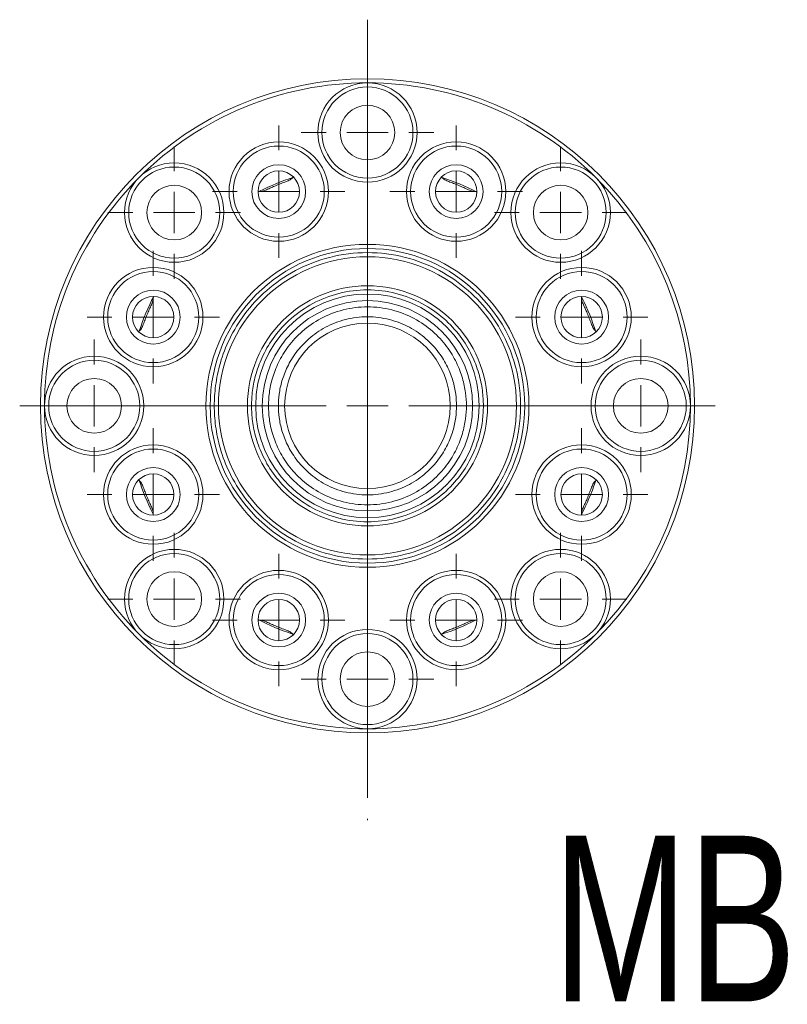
# Model space of a CAD drawing. Header units: millimetres. Extents: x 100 to 192.7, y 63.7 to 123.2.
# Tile 1 of 2: x 100 to 146.4, y 63.7 to 123.2. Entities that reach past the tile are written whole.
import ezdxf

# ---------------------------------------------------------------- set-up
doc = ezdxf.new("R2010")
doc.units = ezdxf.units.MM
doc.linetypes.add('CENTER', pattern=[10.16, 6.35, -1.27, 1.27, -1.27])
doc.layers.add('FORMAT', color=7, linetype='Continuous')
doc.styles.add('SLDTEXTSTYLE0', font='TXT', dxfattribs={"width": 0.75})

# ---------------------------------------------------------------- blocks, each defined once
blk = doc.blocks.new('SW_CENTERMARKSYMBOL_0')
at = {"color": 0, "linetype": 'Continuous', "lineweight": 0}
for p, q in [((0, 2.5), (0, 4)), ((0, 0), (0, 1.25)), ((-2.5, 0), (-4, 0)), ((0, 0), (-1.25, 0)), ((0, 0), (0, -1.25)), ((0, 0), (1.25, 0)), ((2.5, 0), (4, 0)), ((0, -2.5), (0, -4))]:
    blk.add_line(p, q, dxfattribs=at)
blk = doc.blocks.new('SW_CENTERMARKSYMBOL_1')
at = {"color": 0, "linetype": 'Continuous', "lineweight": 0}
for p, q in [((0, 2.5), (0, 4)), ((0, 0), (0, 1.25)), ((-2.5, 0), (-4, 0)), ((0, 0), (-1.25, 0)), ((0, 0), (0, -1.25)), ((0, 0), (1.25, 0)), ((2.5, 0), (4, 0)), ((0, -2.5), (0, -4))]:
    blk.add_line(p, q, dxfattribs=at)
blk = doc.blocks.new('SW_CENTERMARKSYMBOL_2')
at = {"color": 0, "linetype": 'Continuous', "lineweight": 0}
for p, q in [((0, 2.5), (0, 4)), ((0, 0), (0, 1.25)), ((-2.5, 0), (-4, 0)), ((0, 0), (-1.25, 0)), ((0, 0), (0, -1.25)), ((0, 0), (1.25, 0)), ((2.5, 0), (4, 0)), ((0, -2.5), (0, -4))]:
    blk.add_line(p, q, dxfattribs=at)
blk = doc.blocks.new('SW_CENTERMARKSYMBOL_3')
at = {"color": 0, "linetype": 'Continuous', "lineweight": 0}
for p, q in [((0, 2.5), (0, 4)), ((0, 0), (0, 1.25)), ((-2.5, 0), (-4, 0)), ((0, 0), (-1.25, 0)), ((0, 0), (0, -1.25)), ((0, 0), (1.25, 0)), ((2.5, 0), (4, 0)), ((0, -2.5), (0, -4))]:
    blk.add_line(p, q, dxfattribs=at)
blk = doc.blocks.new('SW_CENTERMARKSYMBOL_4')
at = {"color": 0, "linetype": 'Continuous', "lineweight": 0}
for p, q in [((0, 2.5), (0, 4)), ((0, 0), (0, 1.25)), ((-2.5, 0), (-4, 0)), ((0, 0), (-1.25, 0)), ((0, 0), (0, -1.25)), ((0, 0), (1.25, 0)), ((2.5, 0), (4, 0)), ((0, -2.5), (0, -4))]:
    blk.add_line(p, q, dxfattribs=at)
blk = doc.blocks.new('SW_CENTERMARKSYMBOL_5')
at = {"color": 0, "linetype": 'Continuous', "lineweight": 0}
for p, q in [((0, 2.5), (0, 4)), ((0, 0), (0, 1.25)), ((-2.5, 0), (-4, 0)), ((0, 0), (-1.25, 0)), ((0, 0), (0, -1.25)), ((0, 0), (1.25, 0)), ((2.5, 0), (4, 0)), ((0, -2.5), (0, -4))]:
    blk.add_line(p, q, dxfattribs=at)
blk = doc.blocks.new('SW_CENTERMARKSYMBOL_6')
at = {"color": 0, "linetype": 'Continuous', "lineweight": 0}
for p, q in [((0, 2.5), (0, 4)), ((0, 0), (0, 1.25)), ((-2.5, 0), (-4, 0)), ((0, 0), (-1.25, 0)), ((0, 0), (0, -1.25)), ((0, 0), (1.25, 0)), ((2.5, 0), (4, 0)), ((0, -2.5), (0, -4))]:
    blk.add_line(p, q, dxfattribs=at)
blk = doc.blocks.new('SW_CENTERMARKSYMBOL_7')
at = {"color": 0, "linetype": 'Continuous', "lineweight": 0}
for p, q in [((0, 2.5), (0, 4)), ((0, 0), (0, 1.25)), ((-2.5, 0), (-4, 0)), ((0, 0), (-1.25, 0)), ((0, 0), (0, -1.25)), ((0, 0), (1.25, 0)), ((2.5, 0), (4, 0)), ((0, -2.5), (0, -4))]:
    blk.add_line(p, q, dxfattribs=at)
blk = doc.blocks.new('SW_CENTERMARKSYMBOL_8')
at = {"color": 0, "linetype": 'Continuous', "lineweight": 0}
for p, q in [((0, 2.5), (0, 21)), ((0, 0), (0, 1.25)), ((-2.5, 0), (-21, 0)), ((0, 0), (-1.25, 0)), ((0, 0), (0, -1.25)), ((0, 0), (1.25, 0)), ((2.5, 0), (21, 0)), ((0, -2.5), (0, -21))]:
    blk.add_line(p, q, dxfattribs=at)
blk = doc.blocks.new('SW_CENTERMARKSYMBOL_9')
at = {"color": 0, "linetype": 'Continuous', "lineweight": 0}
for p, q in [((0, 2.5), (0, 4)), ((0, 0), (0, 1.25)), ((-2.5, 0), (-4, 0)), ((0, 0), (-1.25, 0)), ((0, 0), (0, -1.25)), ((0, 0), (1.25, 0)), ((2.5, 0), (4, 0)), ((0, -2.5), (0, -4))]:
    blk.add_line(p, q, dxfattribs=at)
blk = doc.blocks.new('SW_CENTERMARKSYMBOL_10')
at = {"color": 0, "linetype": 'Continuous', "lineweight": 0}
for p, q in [((0, 2.5), (0, 4)), ((0, 0), (0, 1.25)), ((-2.5, 0), (-4, 0)), ((0, 0), (-1.25, 0)), ((0, 0), (0, -1.25)), ((0, 0), (1.25, 0)), ((2.5, 0), (4, 0)), ((0, -2.5), (0, -4))]:
    blk.add_line(p, q, dxfattribs=at)
blk = doc.blocks.new('SW_CENTERMARKSYMBOL_11')
at = {"color": 0, "linetype": 'Continuous', "lineweight": 0}
for p, q in [((0, 2.5), (0, 4)), ((0, 0), (0, 1.25)), ((-2.5, 0), (-4, 0)), ((0, 0), (-1.25, 0)), ((0, 0), (0, -1.25)), ((0, 0), (1.25, 0)), ((2.5, 0), (4, 0)), ((0, -2.5), (0, -4))]:
    blk.add_line(p, q, dxfattribs=at)
blk = doc.blocks.new('SW_CENTERMARKSYMBOL_12')
at = {"color": 0, "linetype": 'Continuous', "lineweight": 0}
for p, q in [((0, 2.5), (0, 4)), ((0, 0), (0, 1.25)), ((-2.5, 0), (-4, 0)), ((0, 0), (-1.25, 0)), ((0, 0), (0, -1.25)), ((0, 0), (1.25, 0)), ((2.5, 0), (4, 0)), ((0, -2.5), (0, -4))]:
    blk.add_line(p, q, dxfattribs=at)
blk = doc.blocks.new('SW_CENTERMARKSYMBOL_13')
at = {"color": 0, "linetype": 'Continuous', "lineweight": 0}
for p, q in [((0, 2.5), (0, 4)), ((0, 0), (0, 1.25)), ((-2.5, 0), (-4, 0)), ((0, 0), (-1.25, 0)), ((0, 0), (0, -1.25)), ((0, 0), (1.25, 0)), ((2.5, 0), (4, 0)), ((0, -2.5), (0, -4))]:
    blk.add_line(p, q, dxfattribs=at)
blk = doc.blocks.new('SW_CENTERMARKSYMBOL_14')
at = {"color": 0, "linetype": 'Continuous', "lineweight": 0}
for p, q in [((0, 2.5), (0, 4)), ((0, 0), (0, 1.25)), ((-2.5, 0), (-4, 0)), ((0, 0), (-1.25, 0)), ((0, 0), (0, -1.25)), ((0, 0), (1.25, 0)), ((2.5, 0), (4, 0)), ((0, -2.5), (0, -4))]:
    blk.add_line(p, q, dxfattribs=at)
blk = doc.blocks.new('SW_CENTERMARKSYMBOL_15')
at = {"color": 0, "linetype": 'Continuous', "lineweight": 0}
for p, q in [((0, 2.5), (0, 4)), ((0, 0), (0, 1.25)), ((-2.5, 0), (-4, 0)), ((0, 0), (-1.25, 0)), ((0, 0), (0, -1.25)), ((0, 0), (1.25, 0)), ((2.5, 0), (4, 0)), ((0, -2.5), (0, -4))]:
    blk.add_line(p, q, dxfattribs=at)
blk = doc.blocks.new('SW_CENTERMARKSYMBOL_16')
at = {"color": 0, "linetype": 'Continuous', "lineweight": 0}
for p, q in [((0, 2.5), (0, 4)), ((0, 0), (0, 1.25)), ((-2.5, 0), (-4, 0)), ((0, 0), (-1.25, 0)), ((0, 0), (0, -1.25)), ((0, 0), (1.25, 0)), ((2.5, 0), (4, 0)), ((0, -2.5), (0, -4))]:
    blk.add_line(p, q, dxfattribs=at)

msp = doc.modelspace()

# ---------------------------------------------------------------- linework, layer by layer
at = {"color": 7, "linetype": 'CENTER', "lineweight": 0}
msp.add_line((121.016, 123.19), (121.016, 74.85), dxfattribs=at)
at = {"color": 7, "linetype": 'Continuous', "lineweight": 15}
for centre, radius in [((121.016, 99.876), 19.75), ((121.016, 116.376), 3), ((121.016, 116.376), 2.75), ((121.016, 116.376), 1.65), ((115.658, 112.81), 3), ((115.658, 112.81), 2.75), ((126.373, 112.81), 3), ((126.373, 112.81), 2.75), ((109.348, 111.543), 3), ((109.348, 111.543), 2.75), ((115.658, 112.81), 1.625), ((126.373, 112.81), 1.625), ((132.683, 111.543), 3), ((132.683, 111.543), 2.75), ((115.658, 112.81), 1.25), ((126.373, 112.81), 1.25), ((109.348, 111.543), 1.65), ((132.683, 111.543), 1.65), ((121.016, 99.876), 9.75), ((121.016, 99.876), 9.5), ((121.016, 99.876), 9), ((108.081, 105.233), 3), ((133.95, 105.233), 3), ((108.081, 105.233), 2.75), ((133.95, 105.233), 2.75), ((121.016, 99.876), 7.25), ((108.081, 105.233), 1.625), ((108.081, 105.233), 1.25), ((133.95, 105.233), 1.625), ((133.95, 105.233), 1.25), ((104.516, 99.876), 3), ((137.516, 99.876), 3), ((104.516, 99.876), 2.75), ((137.516, 99.876), 2.75), ((104.516, 99.876), 1.65), ((137.516, 99.876), 1.65), ((108.081, 94.518), 3), ((133.95, 94.518), 3), ((108.081, 94.518), 2.75), ((133.95, 94.518), 2.75), ((108.081, 94.518), 1.625), ((108.081, 94.518), 1.25), ((133.95, 94.518), 1.625), ((133.95, 94.518), 1.25), ((109.348, 88.209), 3), ((109.348, 88.209), 2.75), ((132.683, 88.209), 3), ((132.683, 88.209), 2.75), ((109.348, 88.209), 1.65), ((115.658, 86.942), 3), ((126.373, 86.942), 3), ((132.683, 88.209), 1.65), ((115.658, 86.942), 2.75), ((126.373, 86.942), 2.75), ((115.658, 86.942), 1.625), ((115.658, 86.942), 1.25), ((126.373, 86.942), 1.625), ((126.373, 86.942), 1.25), ((121.016, 83.376), 3), ((121.016, 83.376), 2.75), ((121.016, 83.376), 1.65)]:
    msp.add_circle(centre, radius, dxfattribs=at)
for radius, start, end in [(19.5, 90, 135), (19.5, 45, 90), (19.5, 135, 180), (14.5, 107.89169, 116.68441), (14.5, 62.89169, 72.10831), (19.5, 315, 45), (14.5, 152.89169, 161.64163), (6.75, 0, 180), (6.35, 360, 180), (14.5, 17.89169, 26.64567), (5, 0, 180), (19.5, 180, 225), (6.75, 180, 0), (6.35, 180, 360), (5, 180, 0), (14.5, 197.89169, 206.65813), (14.5, 332.89169, 341.66986), (14.5, 242.89169, 251.65323), (14.5, 287.89169, 296.78033), (19.5, 225, 270), (19.5, 270, 315)]:
    msp.add_arc((121.016, 99.876), radius, start, end, dxfattribs=at)
for points, knots in [([(116.533, 113.703), (116.51, 113.665), (116.481, 113.633), (116.417, 113.575), (116.381, 113.549), (116.271, 113.48), (116.191, 113.444), (116.105, 113.413)], [0, 0, 0, 0, 0.25, 0.25, 0.5, 0.5, 1, 1, 1, 1]), ([(125.926, 113.413), (125.84, 113.444), (125.76, 113.48), (125.65, 113.549), (125.614, 113.575), (125.55, 113.633), (125.521, 113.665), (125.498, 113.703)], [0, 0, 0, 0, 0.5, 0.5, 0.75, 0.75, 1, 1, 1, 1]), ([(114.915, 112.92), (115.008, 112.963), (115.101, 113.006), (115.296, 113.092), (115.398, 113.136), (115.61, 113.223), (115.715, 113.265), (115.913, 113.342), (116.01, 113.378), (116.105, 113.413)], [0, 0, 0, 0, 0.25, 0.25, 0.5, 0.5, 0.75, 0.75, 1, 1, 1, 1]), ([(125.926, 113.413), (126.021, 113.378), (126.118, 113.342), (126.316, 113.265), (126.42, 113.224), (126.578, 113.158), (126.631, 113.136), (126.733, 113.092), (126.783, 113.071), (126.929, 113.006), (127.023, 112.963), (127.116, 112.92)], [0, 0, 0, 0, 0.25, 0.25, 0.5, 0.5, 0.625, 0.625, 0.75, 0.75, 1, 1, 1, 1]), ([(114.915, 112.92), (114.833, 112.882), (114.751, 112.85), (114.624, 112.821), (114.581, 112.814), (114.494, 112.81), (114.451, 112.812), (114.408, 112.823)], [0, 0, 0, 0, 0.5, 0.5, 0.75, 0.75, 1, 1, 1, 1]), ([(127.623, 112.823), (127.58, 112.812), (127.537, 112.81), (127.45, 112.814), (127.407, 112.821), (127.28, 112.85), (127.198, 112.882), (127.116, 112.92)], [0, 0, 0, 0, 0.25, 0.25, 0.5, 0.5, 1, 1, 1, 1]), ([(130.266, 99.876), (130.266, 100.261), (130.242, 100.671), (130.126, 101.536), (130.034, 101.992), (129.757, 102.939), (129.573, 103.431), (129.087, 104.428), (128.786, 104.933), (128.046, 105.919), (127.607, 106.401), (126.589, 107.289), (126.009, 107.696), (124.728, 108.379), (124.028, 108.654), (122.557, 109.028), (121.786, 109.126), (120.245, 109.126), (119.474, 109.028), (118.003, 108.654), (117.303, 108.379), (116.022, 107.696), (115.442, 107.289), (114.424, 106.401), (113.986, 105.919), (113.246, 104.933), (112.944, 104.428), (112.458, 103.431), (112.274, 102.939), (111.997, 101.992), (111.905, 101.536), (111.789, 100.671), (111.766, 100.261), (111.766, 99.876)], [0, 0, 0, 0, 0.0625, 0.0625, 0.125, 0.125, 0.1875, 0.1875, 0.25, 0.25, 0.3125, 0.3125, 0.375, 0.375, 0.4375, 0.4375, 0.5, 0.5, 0.5625, 0.5625, 0.625, 0.625, 0.6875, 0.6875, 0.75, 0.75, 0.8125, 0.8125, 0.875, 0.875, 0.9375, 0.9375, 1, 1, 1, 1]), ([(108.069, 106.483), (108.08, 106.441), (108.082, 106.397), (108.077, 106.311), (108.07, 106.267), (108.041, 106.14), (108.01, 106.058), (107.971, 105.976)], [0, 0, 0, 0, 0.25, 0.25, 0.5, 0.5, 1, 1, 1, 1]), ([(114.016, 99.876), (114.016, 100.168), (114.034, 100.478), (114.121, 101.133), (114.191, 101.477), (114.4, 102.194), (114.54, 102.566), (114.907, 103.32), (115.136, 103.703), (115.696, 104.449), (116.027, 104.814), (116.798, 105.486), (117.237, 105.794), (118.206, 106.311), (118.736, 106.519), (119.849, 106.802), (120.432, 106.876), (121.599, 106.876), (122.182, 106.802), (123.295, 106.519), (123.825, 106.311), (124.794, 105.794), (125.233, 105.486), (126.004, 104.814), (126.336, 104.449), (126.896, 103.703), (127.124, 103.32), (127.491, 102.566), (127.631, 102.194), (127.84, 101.477), (127.91, 101.133), (127.997, 100.478), (128.016, 100.168), (128.016, 99.876)], [0, 0, 0, 0, 0.0625, 0.0625, 0.125, 0.125, 0.1875, 0.1875, 0.25, 0.25, 0.3125, 0.3125, 0.375, 0.375, 0.4375, 0.4375, 0.5, 0.5, 0.5625, 0.5625, 0.625, 0.625, 0.6875, 0.6875, 0.75, 0.75, 0.8125, 0.8125, 0.875, 0.875, 0.9375, 0.9375, 1, 1, 1, 1]), ([(134.06, 105.976), (134.021, 106.058), (133.99, 106.14), (133.961, 106.267), (133.954, 106.311), (133.949, 106.397), (133.951, 106.441), (133.962, 106.483)], [0, 0, 0, 0, 0.5, 0.5, 0.75, 0.75, 1, 1, 1, 1]), ([(107.478, 104.786), (107.513, 104.882), (107.549, 104.978), (107.626, 105.177), (107.668, 105.28), (107.755, 105.492), (107.799, 105.594), (107.886, 105.79), (107.928, 105.884), (107.971, 105.976)], [0, 0, 0, 0, 0.25, 0.25, 0.5, 0.5, 0.75, 0.75, 1, 1, 1, 1]), ([(115.041, 99.876), (115.041, 100.125), (115.056, 100.39), (115.131, 100.949), (115.19, 101.243), (115.369, 101.855), (115.488, 102.172), (115.802, 102.816), (115.997, 103.142), (116.475, 103.78), (116.758, 104.091), (117.416, 104.665), (117.79, 104.927), (118.617, 105.368), (119.07, 105.546), (120.02, 105.788), (120.518, 105.851), (121.513, 105.851), (122.011, 105.788), (122.961, 105.546), (123.414, 105.368), (124.241, 104.927), (124.615, 104.665), (125.273, 104.091), (125.557, 103.78), (126.035, 103.142), (126.229, 102.816), (126.543, 102.172), (126.662, 101.855), (126.841, 101.243), (126.9, 100.949), (126.975, 100.39), (126.991, 100.125), (126.991, 99.876)], [0, 0, 0, 0, 0.0625, 0.0625, 0.125, 0.125, 0.1875, 0.1875, 0.25, 0.25, 0.3125, 0.3125, 0.375, 0.375, 0.4375, 0.4375, 0.5, 0.5, 0.5625, 0.5625, 0.625, 0.625, 0.6875, 0.6875, 0.75, 0.75, 0.8125, 0.8125, 0.875, 0.875, 0.9375, 0.9375, 1, 1, 1, 1]), ([(134.06, 105.976), (134.103, 105.884), (134.145, 105.79), (134.232, 105.595), (134.275, 105.493), (134.363, 105.281), (134.404, 105.178), (134.482, 104.978), (134.518, 104.882), (134.553, 104.786)], [0, 0, 0, 0, 0.25, 0.25, 0.5, 0.5, 0.75, 0.75, 1, 1, 1, 1]), ([(126.391, 99.876), (126.391, 100.1), (126.377, 100.338), (126.309, 100.841), (126.256, 101.106), (126.095, 101.656), (125.988, 101.942), (125.706, 102.521), (125.531, 102.814), (125.101, 103.388), (124.846, 103.667), (124.254, 104.184), (123.917, 104.42), (123.173, 104.817), (122.766, 104.977), (121.911, 105.194), (121.463, 105.251), (120.568, 105.251), (120.12, 105.194), (119.265, 104.977), (118.858, 104.817), (118.114, 104.42), (117.777, 104.184), (117.185, 103.667), (116.931, 103.388), (116.501, 102.814), (116.325, 102.521), (116.043, 101.942), (115.936, 101.656), (115.775, 101.106), (115.722, 100.841), (115.654, 100.338), (115.641, 100.1), (115.641, 99.876)], [0, 0, 0, 0, 0.0625, 0.0625, 0.125, 0.125, 0.1875, 0.1875, 0.25, 0.25, 0.3125, 0.3125, 0.375, 0.375, 0.4375, 0.4375, 0.5, 0.5, 0.5625, 0.5625, 0.625, 0.625, 0.6875, 0.6875, 0.75, 0.75, 0.8125, 0.8125, 0.875, 0.875, 0.9375, 0.9375, 1, 1, 1, 1]), ([(107.478, 104.786), (107.448, 104.701), (107.411, 104.621), (107.342, 104.51), (107.317, 104.474), (107.259, 104.41), (107.227, 104.381), (107.189, 104.358)], [0, 0, 0, 0, 0.5, 0.5, 0.75, 0.75, 1, 1, 1, 1]), ([(134.842, 104.358), (134.804, 104.381), (134.772, 104.41), (134.714, 104.474), (134.689, 104.51), (134.62, 104.621), (134.583, 104.701), (134.553, 104.786)], [0, 0, 0, 0, 0.25, 0.25, 0.5, 0.5, 1, 1, 1, 1]), ([(111.516, 99.876), (111.516, 99.876), (111.521, 99.876), (111.545, 99.876), (111.564, 99.876), (111.613, 99.876), (111.643, 99.876), (111.704, 99.876), (111.736, 99.876), (111.766, 99.876)], [0, 0, 0, 0, 0.25, 0.25, 0.5, 0.5, 0.75, 0.75, 1, 1, 1, 1]), ([(111.766, 99.876), (111.766, 99.49), (111.789, 99.081), (111.905, 98.215), (111.997, 97.759), (112.274, 96.812), (112.458, 96.321), (112.944, 95.324), (113.246, 94.819), (113.986, 93.833), (114.424, 93.351), (115.442, 92.462), (116.022, 92.056), (117.303, 91.373), (118.003, 91.097), (119.474, 90.724), (120.245, 90.626), (121.786, 90.626), (122.557, 90.724), (124.028, 91.097), (124.728, 91.373), (126.009, 92.056), (126.589, 92.462), (127.607, 93.351), (128.046, 93.833), (128.786, 94.819), (129.087, 95.324), (129.573, 96.321), (129.757, 96.812), (130.034, 97.759), (130.126, 98.215), (130.242, 99.081), (130.266, 99.49), (130.266, 99.876)], [0, 0, 0, 0, 0.0625, 0.0625, 0.125, 0.125, 0.1875, 0.1875, 0.25, 0.25, 0.3125, 0.3125, 0.375, 0.375, 0.4375, 0.4375, 0.5, 0.5, 0.5625, 0.5625, 0.625, 0.625, 0.6875, 0.6875, 0.75, 0.75, 0.8125, 0.8125, 0.875, 0.875, 0.9375, 0.9375, 1, 1, 1, 1]), ([(128.016, 99.876), (128.016, 99.584), (127.997, 99.274), (127.91, 98.619), (127.84, 98.274), (127.631, 97.557), (127.491, 97.186), (127.124, 96.431), (126.896, 96.049), (126.336, 95.303), (126.004, 94.938), (125.233, 94.266), (124.794, 93.958), (123.825, 93.441), (123.295, 93.233), (122.182, 92.95), (121.599, 92.876), (120.432, 92.876), (119.849, 92.95), (118.736, 93.233), (118.206, 93.441), (117.237, 93.958), (116.798, 94.266), (116.027, 94.938), (115.696, 95.303), (115.136, 96.049), (114.907, 96.431), (114.54, 97.186), (114.4, 97.557), (114.191, 98.274), (114.121, 98.619), (114.034, 99.274), (114.016, 99.584), (114.016, 99.876)], [0, 0, 0, 0, 0.0625, 0.0625, 0.125, 0.125, 0.1875, 0.1875, 0.25, 0.25, 0.3125, 0.3125, 0.375, 0.375, 0.4375, 0.4375, 0.5, 0.5, 0.5625, 0.5625, 0.625, 0.625, 0.6875, 0.6875, 0.75, 0.75, 0.8125, 0.8125, 0.875, 0.875, 0.9375, 0.9375, 1, 1, 1, 1]), ([(114.016, 99.876), (114.045, 99.876), (114.077, 99.876), (114.138, 99.876), (114.168, 99.876), (114.217, 99.876), (114.236, 99.876), (114.26, 99.876), (114.266, 99.876), (114.266, 99.876)], [0, 0, 0, 0, 0.25, 0.25, 0.5, 0.5, 0.75, 0.75, 1, 1, 1, 1]), ([(114.666, 99.876), (114.666, 99.876), (114.674, 99.876), (114.71, 99.876), (114.739, 99.876), (114.812, 99.876), (114.856, 99.876), (114.949, 99.876), (114.996, 99.876), (115.041, 99.876)], [0, 0, 0, 0, 0.25, 0.25, 0.5, 0.5, 0.75, 0.75, 1, 1, 1, 1]), ([(126.991, 99.876), (126.991, 99.627), (126.975, 99.362), (126.9, 98.803), (126.841, 98.509), (126.662, 97.897), (126.543, 97.579), (126.229, 96.936), (126.035, 96.61), (125.557, 95.972), (125.273, 95.661), (124.615, 95.087), (124.241, 94.824), (123.414, 94.383), (122.961, 94.205), (122.011, 93.964), (121.513, 93.901), (120.518, 93.901), (120.02, 93.964), (119.07, 94.205), (118.617, 94.383), (117.79, 94.824), (117.416, 95.087), (116.758, 95.661), (116.475, 95.972), (115.997, 96.61), (115.802, 96.936), (115.488, 97.579), (115.369, 97.897), (115.19, 98.509), (115.131, 98.803), (115.056, 99.362), (115.041, 99.627), (115.041, 99.876)], [0, 0, 0, 0, 0.0625, 0.0625, 0.125, 0.125, 0.1875, 0.1875, 0.25, 0.25, 0.3125, 0.3125, 0.375, 0.375, 0.4375, 0.4375, 0.5, 0.5, 0.5625, 0.5625, 0.625, 0.625, 0.6875, 0.6875, 0.75, 0.75, 0.8125, 0.8125, 0.875, 0.875, 0.9375, 0.9375, 1, 1, 1, 1]), ([(115.641, 99.876), (115.641, 99.652), (115.654, 99.414), (115.722, 98.911), (115.775, 98.646), (115.936, 98.096), (116.043, 97.81), (116.325, 97.231), (116.501, 96.938), (116.931, 96.364), (117.185, 96.084), (117.777, 95.568), (118.114, 95.332), (118.858, 94.935), (119.265, 94.775), (120.12, 94.558), (120.568, 94.501), (121.463, 94.501), (121.911, 94.558), (122.766, 94.775), (123.173, 94.935), (123.917, 95.332), (124.254, 95.568), (124.846, 96.084), (125.101, 96.364), (125.531, 96.938), (125.706, 97.231), (125.988, 97.81), (126.095, 98.096), (126.256, 98.646), (126.309, 98.911), (126.377, 99.414), (126.391, 99.652), (126.391, 99.876)], [0, 0, 0, 0, 0.0625, 0.0625, 0.125, 0.125, 0.1875, 0.1875, 0.25, 0.25, 0.3125, 0.3125, 0.375, 0.375, 0.4375, 0.4375, 0.5, 0.5, 0.5625, 0.5625, 0.625, 0.625, 0.6875, 0.6875, 0.75, 0.75, 0.8125, 0.8125, 0.875, 0.875, 0.9375, 0.9375, 1, 1, 1, 1]), ([(115.641, 99.876), (115.685, 99.876), (115.732, 99.876), (115.825, 99.876), (115.869, 99.876), (115.942, 99.876), (115.971, 99.876), (116.007, 99.876), (116.016, 99.876), (116.016, 99.876)], [0, 0, 0, 0, 0.25, 0.25, 0.5, 0.5, 0.75, 0.75, 1, 1, 1, 1]), ([(126.391, 99.876), (126.346, 99.876), (126.299, 99.876), (126.206, 99.876), (126.162, 99.876), (126.089, 99.876), (126.06, 99.876), (126.024, 99.876), (126.016, 99.876), (126.016, 99.876)], [0, 0, 0, 0, 0.25, 0.25, 0.5, 0.5, 0.75, 0.75, 1, 1, 1, 1]), ([(127.366, 99.876), (127.366, 99.876), (127.357, 99.876), (127.321, 99.876), (127.292, 99.876), (127.219, 99.876), (127.175, 99.876), (127.082, 99.876), (127.035, 99.876), (126.991, 99.876)], [0, 0, 0, 0, 0.25, 0.25, 0.5, 0.5, 0.75, 0.75, 1, 1, 1, 1]), ([(128.016, 99.876), (127.986, 99.876), (127.954, 99.876), (127.893, 99.876), (127.863, 99.876), (127.814, 99.876), (127.795, 99.876), (127.771, 99.876), (127.766, 99.876), (127.766, 99.876)], [0, 0, 0, 0, 0.25, 0.25, 0.5, 0.5, 0.75, 0.75, 1, 1, 1, 1]), ([(130.516, 99.876), (130.516, 99.876), (130.51, 99.876), (130.486, 99.876), (130.467, 99.876), (130.418, 99.876), (130.388, 99.876), (130.327, 99.876), (130.295, 99.876), (130.266, 99.876)], [0, 0, 0, 0, 0.25, 0.25, 0.5, 0.5, 0.75, 0.75, 1, 1, 1, 1]), ([(107.189, 95.393), (107.227, 95.371), (107.259, 95.342), (107.317, 95.277), (107.342, 95.242), (107.411, 95.131), (107.448, 95.051), (107.478, 94.966)], [0, 0, 0, 0, 0.25, 0.25, 0.5, 0.5, 1, 1, 1, 1]), ([(134.553, 94.966), (134.583, 95.051), (134.62, 95.131), (134.689, 95.242), (134.714, 95.277), (134.772, 95.342), (134.804, 95.371), (134.842, 95.393)], [0, 0, 0, 0, 0.5, 0.5, 0.75, 0.75, 1, 1, 1, 1]), ([(107.971, 93.776), (107.928, 93.868), (107.886, 93.962), (107.799, 94.157), (107.756, 94.259), (107.668, 94.471), (107.627, 94.574), (107.549, 94.773), (107.513, 94.87), (107.478, 94.966)], [0, 0, 0, 0, 0.25, 0.25, 0.5, 0.5, 0.75, 0.75, 1, 1, 1, 1]), ([(134.553, 94.966), (134.518, 94.87), (134.482, 94.774), (134.405, 94.574), (134.363, 94.472), (134.276, 94.26), (134.232, 94.158), (134.145, 93.962), (134.103, 93.868), (134.06, 93.776)], [0, 0, 0, 0, 0.25, 0.25, 0.5, 0.5, 0.75, 0.75, 1, 1, 1, 1]), ([(107.971, 93.776), (108.01, 93.694), (108.041, 93.611), (108.07, 93.484), (108.077, 93.441), (108.082, 93.354), (108.08, 93.311), (108.069, 93.268)], [0, 0, 0, 0, 0.5, 0.5, 0.75, 0.75, 1, 1, 1, 1]), ([(133.962, 93.268), (133.951, 93.311), (133.949, 93.354), (133.954, 93.441), (133.961, 93.484), (133.99, 93.611), (134.021, 93.694), (134.06, 93.776)], [0, 0, 0, 0, 0.25, 0.25, 0.5, 0.5, 1, 1, 1, 1]), ([(114.408, 86.929), (114.451, 86.94), (114.494, 86.942), (114.581, 86.938), (114.624, 86.931), (114.751, 86.901), (114.833, 86.87), (114.915, 86.832)], [0, 0, 0, 0, 0.25, 0.25, 0.5, 0.5, 1, 1, 1, 1]), ([(116.105, 86.339), (116.01, 86.374), (115.914, 86.41), (115.715, 86.486), (115.611, 86.528), (115.453, 86.594), (115.4, 86.616), (115.298, 86.66), (115.248, 86.681), (115.102, 86.746), (115.008, 86.789), (114.915, 86.832)], [0, 0, 0, 0, 0.25, 0.25, 0.5, 0.5, 0.625, 0.625, 0.75, 0.75, 1, 1, 1, 1]), ([(127.116, 86.832), (127.023, 86.789), (126.93, 86.746), (126.735, 86.66), (126.633, 86.616), (126.421, 86.528), (126.316, 86.487), (126.118, 86.41), (126.021, 86.374), (125.926, 86.339)], [0, 0, 0, 0, 0.25, 0.25, 0.5, 0.5, 0.75, 0.75, 1, 1, 1, 1]), ([(127.116, 86.832), (127.198, 86.87), (127.28, 86.901), (127.407, 86.931), (127.45, 86.938), (127.537, 86.942), (127.58, 86.94), (127.623, 86.929)], [0, 0, 0, 0, 0.5, 0.5, 0.75, 0.75, 1, 1, 1, 1]), ([(116.105, 86.339), (116.191, 86.308), (116.271, 86.272), (116.381, 86.203), (116.417, 86.177), (116.481, 86.119), (116.51, 86.087), (116.533, 86.049)], [0, 0, 0, 0, 0.5, 0.5, 0.75, 0.75, 1, 1, 1, 1]), ([(125.498, 86.049), (125.521, 86.087), (125.55, 86.119), (125.614, 86.177), (125.65, 86.203), (125.76, 86.272), (125.84, 86.308), (125.926, 86.339)], [0, 0, 0, 0, 0.25, 0.25, 0.5, 0.5, 1, 1, 1, 1])]:
    msp.add_open_spline(points, degree=3, knots=knots, dxfattribs=at)

# ---------------------------------------------------------------- block references
at = {"color": 7, "linetype": 'Continuous', "lineweight": 0}
for name, p in [('SW_CENTERMARKSYMBOL_8', (121.016, 99.876)), ('SW_CENTERMARKSYMBOL_15', (121.016, 116.376)), ('SW_CENTERMARKSYMBOL_0', (115.658, 112.81)), ('SW_CENTERMARKSYMBOL_7', (126.373, 112.81)), ('SW_CENTERMARKSYMBOL_14', (109.348, 111.543)), ('SW_CENTERMARKSYMBOL_16', (132.683, 111.543)), ('SW_CENTERMARKSYMBOL_1', (108.081, 105.233)), ('SW_CENTERMARKSYMBOL_6', (133.95, 105.233)), ('SW_CENTERMARKSYMBOL_13', (104.516, 99.876)), ('SW_CENTERMARKSYMBOL_9', (137.516, 99.876)), ('SW_CENTERMARKSYMBOL_2', (108.081, 94.518)), ('SW_CENTERMARKSYMBOL_5', (133.95, 94.518)), ('SW_CENTERMARKSYMBOL_12', (109.348, 88.209)), ('SW_CENTERMARKSYMBOL_10', (132.683, 88.209)), ('SW_CENTERMARKSYMBOL_3', (115.658, 86.942)), ('SW_CENTERMARKSYMBOL_4', (126.373, 86.942)), ('SW_CENTERMARKSYMBOL_11', (121.016, 83.376))]:
    msp.add_blockref(name, p, dxfattribs=at)

# ---------------------------------------------------------------- texts
at = {"layer": 'FORMAT', "insert": (132.205, 73.919), "char_height": 10, "attachment_point": 1, "style": 'SLDTEXTSTYLE0'}
msp.add_mtext('{\\fPMingLiU|b0|i0|c136|p18;MBK20DF}', dxfattribs=at)

doc.saveas('drawing.dxf')
